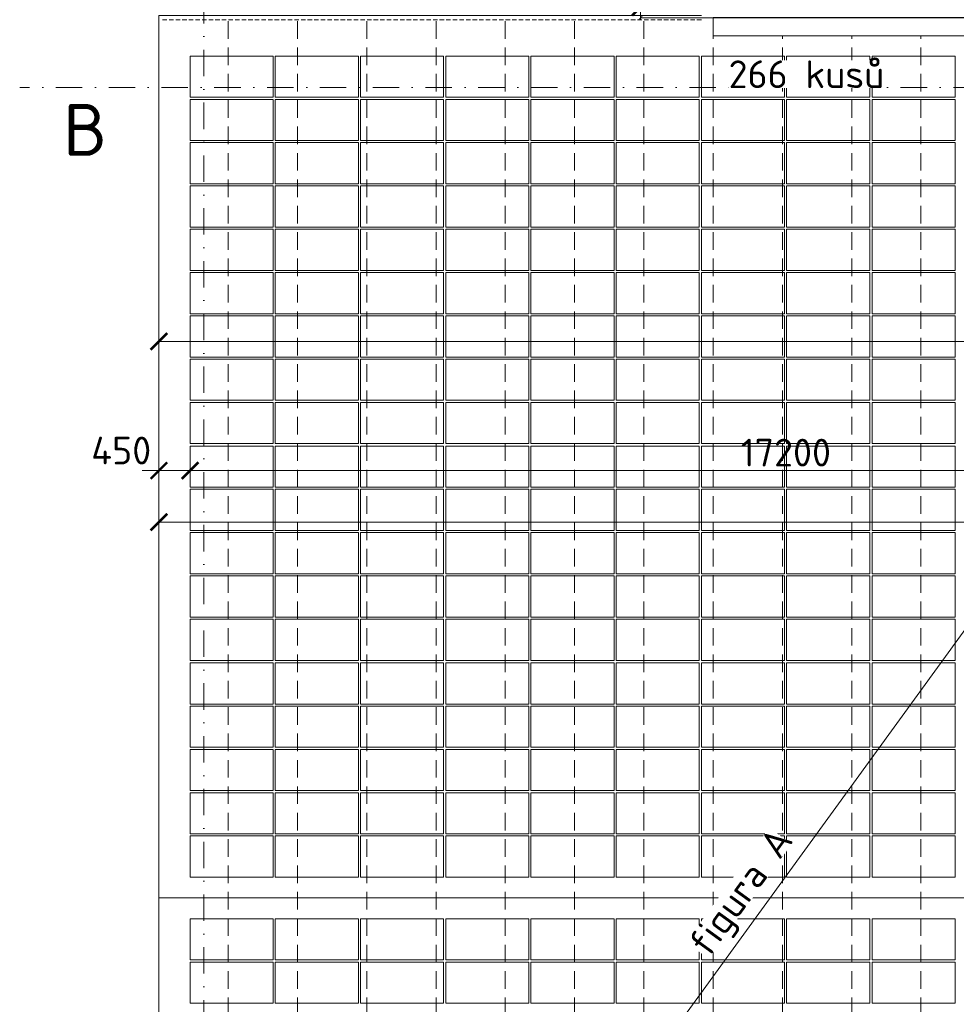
# Model space of a CAD drawing. Header units: millimetres. Extents: x -725694 to 5289369, y -1488057 to 2187451.
# Tile 147 of 256: x -2660 to 10860, y 160165 to 174380. Entities that reach past the tile are written whole.
import ezdxf

# ---------------------------------------------------------------- set-up
doc = ezdxf.new("R2010")
doc.units = ezdxf.units.MM
for name, pattern in [('CENTERX2', [101.6, 63.5, -12.7, 12.7, -12.7]), ('DASHDOT', [25.4, 12.7, -6.35, 0, -6.35]), ('DASHED', [19.05, 12.7, -6.35]), ('HIDDEN', [9.525, 6.35, -3.175]), ('ČÁRKOVANÁ', [19.05, 12.7, -6.35])]:
    doc.linetypes.add(name, pattern=pattern)
doc.layers.get('Defpoints').update_dxf_attribs({"color": 8})
for name, color, linetype, lineweight in [('___FVE_návrh var.2', 6, 'Continuous', 5), ('A99_N_kce-pod', 7, 'DASHED', 20), ('A99_N_kce-pohl', 1, 'Continuous', 9), ('A99_N_koty-200', 5, 'Continuous', 5), ('A99_N_koty-200 @ 200', 5, 'Continuous', 5), ('A99_N_koty-200 @ 50 (2)', 5, 'Continuous', 5), ('A99_N_txt-popis-200', 240, 'Continuous', 5), ('A99_S_osy', 1, 'CENTERX2', 5)]:
    doc.layers.add(name, color=color, linetype=linetype, lineweight=lineweight)
doc.styles.add('A99_kota', font='isocpeur.ttf', dxfattribs={"height": 2})
doc.styles.add('ad_popis 100', font='isocpeur.ttf', dxfattribs={"height": 200})
doc.dimstyles.new('A99_kota_200 new', dxfattribs={"dimscale": 200, "dimtxt": 2, "dimasz": 1.2, "dimexe": 0.5, "dimexo": 1.5, "dimgap": 0.3, "dimtad": 1, "dimdec": 0, "dimzin": 3, "dimdsep": 46, "dimtxsty": 'A99_kota', "dimblk": 'ARCHTICK', "dimcen": 2.5, "dimazin": 2, "dimtfac": 0.75, "dimtdec": 0, "dimtmove": 2, "dimatfit": 0, "dimfxl": 0, "dimtolj": 1, "dimtzin": 0, "dimlwd": 5, "dimlwe": 5, "dimarcsym": 0})

# ---------------------------------------------------------------- blocks, each defined once
blk = doc.blocks.new('_ArchTick')
at = {"color": 0, "linetype": 'ByBlock', "const_width": 0.15}
blk.add_lwpolyline([(-0.5, -0.5), (0.5, 0.5)], dxfattribs=at)
blk = doc.blocks.new('*D5344')
at = {"layer": 'A99_N_koty-200', "color": 0, "linetype": 'Continuous', "lineweight": 5, "transparency": 16777216}
for p, q in [((6300, 175360), (6300, 174460)), ((18300, 175360), (18300, 174460)), ((6300, 174560), (18300, 174560))]:
    blk.add_line(p, q, dxfattribs=at)
at = {"layer": 'Defpoints', "color": 0, "linetype": 'Continuous', "lineweight": 0, "transparency": 16777216}
for p in [(6300, 177300), (18300, 176835), (18300, 174560)]:
    blk.add_point(p, dxfattribs=at)
at = {"layer": 'A99_N_koty-200', "color": 0, "linetype": 'Continuous', "lineweight": 5, "transparency": 16777216, "xscale": 240, "yscale": 240, "zscale": 240, "rotation": 180}
blk.add_blockref('_ArchTick', (6300, 174560), dxfattribs=at)
at = {"layer": 'A99_N_koty-200', "color": 0, "linetype": 'Continuous', "lineweight": 5, "transparency": 16777216, "xscale": 240, "yscale": 240, "zscale": 240}
blk.add_blockref('_ArchTick', (18300, 174560), dxfattribs=at)
at = {"layer": 'A99_N_koty-200', "color": 0, "linetype": 'Continuous', "transparency": 16777216, "insert": (12300, 174820), "char_height": 400, "attachment_point": 5, "style": 'A99_kota'}
blk.add_mtext('\\A1;12000', dxfattribs=at)
blk = doc.blocks.new('*D5345')
at = {"layer": 'A99_N_koty-200', "color": 0, "linetype": 'Continuous', "lineweight": 5, "transparency": 16777216}
for p, q in [((6300, 174605), (6300, 174380)), ((18300, 174605), (18300, 174380)), ((6300, 174405), (18300, 174405))]:
    blk.add_line(p, q, dxfattribs=at)
at = {"layer": 'Defpoints', "color": 0, "linetype": 'Continuous', "lineweight": 0, "transparency": 16777216}
for p in [(6300, 177300), (18300, 176835), (18300, 174405)]:
    blk.add_point(p, dxfattribs=at)
at = {"layer": 'A99_N_koty-200', "color": 0, "linetype": 'Continuous', "lineweight": 5, "transparency": 16777216, "xscale": 60, "yscale": 60, "zscale": 60, "rotation": 180}
blk.add_blockref('_ArchTick', (6300, 174405), dxfattribs=at)
at = {"layer": 'A99_N_koty-200', "color": 0, "linetype": 'Continuous', "lineweight": 5, "transparency": 16777216, "xscale": 60, "yscale": 60, "zscale": 60}
blk.add_blockref('_ArchTick', (18300, 174405), dxfattribs=at)
at = {"layer": 'A99_N_koty-200', "color": 0, "linetype": 'Continuous', "transparency": 16777216, "insert": (12300, 174470), "char_height": 100, "attachment_point": 5, "style": 'A99_kota'}
blk.add_mtext('\\A1;12000', dxfattribs=at)
blk = doc.blocks.new('*D480')
at = {"layer": 'A99_N_koty-200', "color": 0, "linetype": 'Continuous', "lineweight": 5, "ltscale": 0.5, "transparency": 16777216}
for p, q in [((-200, 167870), (-200, 167970)), ((-650, 167870), (-890, 167870)), ((-650, 167870), (-650, 167770)), ((-200, 167870), (-650, 167870)), ((-200, 167870), (40, 167870))]:
    blk.add_line(p, q, dxfattribs=at)
at = {"layer": 'Defpoints', "color": 0, "linetype": 'Continuous', "lineweight": 0, "ltscale": 0.5, "transparency": 16777216}
for p in [(-650, 167879), (-650, 167870), (-200, 167870)]:
    blk.add_point(p, dxfattribs=at)
at = {"layer": 'A99_N_koty-200', "color": 0, "linetype": 'Continuous', "lineweight": 5, "ltscale": 0.5, "transparency": 16777216, "xscale": 240, "yscale": 240, "zscale": 240}
blk.add_blockref('_ArchTick', (-650, 167870), dxfattribs=at)
at = {"layer": 'A99_N_koty-200', "color": 0, "linetype": 'Continuous', "lineweight": 5, "ltscale": 0.5, "transparency": 16777216, "xscale": 240, "yscale": 240, "zscale": 240, "rotation": 180}
blk.add_blockref('_ArchTick', (-200, 167870), dxfattribs=at)
at = {"layer": 'A99_N_koty-200', "color": 0, "linetype": 'Continuous', "lineweight": 5, "ltscale": 0.5, "transparency": 16777216, "insert": (-1195, 168160), "char_height": 400, "attachment_point": 5, "style": 'A99_kota'}
blk.add_mtext('\\A1;450', dxfattribs=at)
blk = doc.blocks.new('*D478')
at = {"layer": 'A99_N_koty-200', "color": 0, "linetype": 'Continuous', "lineweight": 5, "ltscale": 0.5, "transparency": 16777216}
for p, q in [((-200, 167870), (-200, 167970)), ((17000, 167870), (-200, 167870)), ((17000, 167870), (17000, 167770))]:
    blk.add_line(p, q, dxfattribs=at)
at = {"layer": 'Defpoints', "color": 0, "linetype": 'Continuous', "lineweight": 0, "ltscale": 0.5, "transparency": 16777216}
for p in [(-200, 167870), (-200, 167870), (17000, 167875)]:
    blk.add_point(p, dxfattribs=at)
at = {"layer": 'A99_N_koty-200', "color": 0, "linetype": 'Continuous', "lineweight": 5, "ltscale": 0.5, "transparency": 16777216, "xscale": 240, "yscale": 240, "zscale": 240, "rotation": 180}
blk.add_blockref('_ArchTick', (-200, 167870), dxfattribs=at)
at = {"layer": 'A99_N_koty-200', "color": 0, "linetype": 'Continuous', "lineweight": 5, "ltscale": 0.5, "transparency": 16777216, "xscale": 240, "yscale": 240, "zscale": 240}
blk.add_blockref('_ArchTick', (17000, 167870), dxfattribs=at)
at = {"layer": 'A99_N_koty-200', "color": 0, "linetype": 'Continuous', "lineweight": 5, "ltscale": 0.5, "transparency": 16777216, "insert": (8400, 168130), "char_height": 400, "attachment_point": 5, "style": 'A99_kota'}
blk.add_mtext('\\A1;17200', dxfattribs=at)
blk = doc.blocks.new('*D370')
at = {"layer": 'A99_N_koty-200', "color": 0, "linetype": 'Continuous', "lineweight": 5, "ltscale": 0.5, "transparency": 16777216}
for p, q in [((-650, 169735), (-650, 169835)), ((-650, 169735), (138350, 169735)), ((138350, 169735), (138350, 169635))]:
    blk.add_line(p, q, dxfattribs=at)
at = {"layer": 'Defpoints', "color": 0, "linetype": 'Continuous', "lineweight": 0, "ltscale": 0.5, "transparency": 16777216}
for p in [(138350, 169745), (138350, 169735), (-650, 169620)]:
    blk.add_point(p, dxfattribs=at)
at = {"layer": 'A99_N_koty-200', "color": 0, "linetype": 'Continuous', "lineweight": 5, "ltscale": 0.5, "transparency": 16777216, "xscale": 240, "yscale": 240, "zscale": 240, "rotation": 180}
blk.add_blockref('_ArchTick', (-650, 169735), dxfattribs=at)
at = {"layer": 'A99_N_koty-200', "color": 0, "linetype": 'Continuous', "lineweight": 5, "ltscale": 0.5, "transparency": 16777216, "xscale": 240, "yscale": 240, "zscale": 240}
blk.add_blockref('_ArchTick', (138350, 169735), dxfattribs=at)
at = {"layer": 'A99_N_koty-200', "color": 0, "linetype": 'Continuous', "lineweight": 5, "ltscale": 0.5, "transparency": 16777216, "insert": (60350, 170095), "char_height": 400, "attachment_point": 5, "style": 'A99_kota'}
blk.add_mtext('\\A1;139 panelů po 1000mm', dxfattribs=at)
blk = doc.blocks.new('*D479')
at = {"layer": 'A99_N_koty-200', "color": 0, "linetype": 'Continuous', "lineweight": 5, "ltscale": 0.5, "transparency": 16777216}
for p, q in [((-650, 167127), (-650, 167227)), ((54350, 167127), (54350, 167227)), ((54350, 167127), (-650, 167127))]:
    blk.add_line(p, q, dxfattribs=at)
at = {"layer": 'Defpoints', "color": 0, "linetype": 'Continuous', "lineweight": 0, "ltscale": 0.5, "transparency": 16777216}
for p in [(-650, 167127), (-650, 167127), (54350, 167127)]:
    blk.add_point(p, dxfattribs=at)
at = {"layer": 'A99_N_koty-200', "color": 0, "linetype": 'Continuous', "lineweight": 5, "ltscale": 0.5, "transparency": 16777216, "xscale": 240, "yscale": 240, "zscale": 240, "rotation": 180}
blk.add_blockref('_ArchTick', (-650, 167127), dxfattribs=at)
at = {"layer": 'A99_N_koty-200', "color": 0, "linetype": 'Continuous', "lineweight": 5, "ltscale": 0.5, "transparency": 16777216, "xscale": 240, "yscale": 240, "zscale": 240}
blk.add_blockref('_ArchTick', (54350, 167127), dxfattribs=at)
at = {"layer": 'A99_N_koty-200', "color": 0, "linetype": 'Continuous', "lineweight": 5, "ltscale": 0.5, "transparency": 16777216, "insert": (20885, 167387), "char_height": 400, "attachment_point": 5, "style": 'A99_kota'}
blk.add_mtext('\\A1;55000', dxfattribs=at)
blk = doc.blocks.new('*U6279')
at = {"layer": 'A99_N_koty-200 @ 200', "linetype": 'Continuous'}
dim = blk.add_linear_dim(base=(18300, 174560), p1=(6300, 177300), p2=(18300, 176835), dimstyle='A99_kota_200 new', override={"dimscale": 200, "dimtix": 1, "dimtofl": 1, "dimtmove": 2, "dimatfit": 0}, dxfattribs=at)
dim.commit()
dim.dimension.update_dxf_attribs({"geometry": '*D5344', "text_midpoint": (12300, 174820)})
at = {"layer": 'A99_N_koty-200 @ 50 (2)', "linetype": 'Continuous'}
dim = blk.add_linear_dim(base=(18300, 174405), p1=(6300, 177300), p2=(18300, 176835), dimstyle='A99_kota_200 new', override={"dimscale": 50, "dimtix": 1, "dimtofl": 1, "dimtmove": 2, "dimatfit": 0}, dxfattribs=at)
dim.commit()
dim.dimension.update_dxf_attribs({"geometry": '*D5345', "text_midpoint": (12300, 174470)})

msp = doc.modelspace()

# ---------------------------------------------------------------- linework, layer by layer
at = {"layer": '___FVE_návrh var.2', "lineweight": 5, "ltscale": 2}
for points in [[(1000, 173855), (1000, 173260), (-200, 173260), (-200, 173855)], [(2230, 173855), (2230, 173260), (1030, 173260), (1030, 173855)], [(3460, 173855), (3460, 173260), (2260, 173260), (2260, 173855)], [(4690, 173855), (4690, 173260), (3490, 173260), (3490, 173855)], [(5920, 173855), (5920, 173260), (4720, 173260), (4720, 173855)], [(7150, 173855), (7150, 173260), (5950, 173260), (5950, 173855)], [(8380, 173855), (8380, 173260), (7180, 173260), (7180, 173855)], [(9610, 173855), (9610, 173260), (8410, 173260), (8410, 173855)], [(10845, 173855), (10845, 173260), (9645, 173260), (9645, 173855)], [(1000, 173230), (1000, 172635), (-200, 172635), (-200, 173230)], [(2230, 173230), (2230, 172635), (1030, 172635), (1030, 173230)], [(3460, 173230), (3460, 172635), (2260, 172635), (2260, 173230)], [(4690, 173230), (4690, 172635), (3490, 172635), (3490, 173230)], [(5920, 173230), (5920, 172635), (4720, 172635), (4720, 173230)], [(7150, 173230), (7150, 172635), (5950, 172635), (5950, 173230)], [(8380, 173230), (8380, 172635), (7180, 172635), (7180, 173230)], [(9610, 173230), (9610, 172635), (8410, 172635), (8410, 173230)], [(10845, 173230), (10845, 172635), (9645, 172635), (9645, 173230)], [(1000, 172605), (1000, 172010), (-200, 172010), (-200, 172605)], [(2230, 172605), (2230, 172010), (1030, 172010), (1030, 172605)], [(3460, 172605), (3460, 172010), (2260, 172010), (2260, 172605)], [(4690, 172605), (4690, 172010), (3490, 172010), (3490, 172605)], [(5920, 172605), (5920, 172010), (4720, 172010), (4720, 172605)], [(7150, 172605), (7150, 172010), (5950, 172010), (5950, 172605)], [(8380, 172605), (8380, 172010), (7180, 172010), (7180, 172605)], [(9610, 172605), (9610, 172010), (8410, 172010), (8410, 172605)], [(10845, 172605), (10845, 172010), (9645, 172010), (9645, 172605)], [(1000, 171980), (1000, 171385), (-200, 171385), (-200, 171980)], [(2230, 171980), (2230, 171385), (1030, 171385), (1030, 171980)], [(3460, 171980), (3460, 171385), (2260, 171385), (2260, 171980)], [(4690, 171980), (4690, 171385), (3490, 171385), (3490, 171980)], [(5920, 171980), (5920, 171385), (4720, 171385), (4720, 171980)], [(7150, 171980), (7150, 171385), (5950, 171385), (5950, 171980)], [(8380, 171980), (8380, 171385), (7180, 171385), (7180, 171980)], [(9610, 171980), (9610, 171385), (8410, 171385), (8410, 171980)], [(10845, 171980), (10845, 171385), (9645, 171385), (9645, 171980)], [(1000, 171355), (1000, 170760), (-200, 170760), (-200, 171355)], [(2230, 171355), (2230, 170760), (1030, 170760), (1030, 171355)], [(3460, 171355), (3460, 170760), (2260, 170760), (2260, 171355)], [(4690, 171355), (4690, 170760), (3490, 170760), (3490, 171355)], [(5920, 171355), (5920, 170760), (4720, 170760), (4720, 171355)], [(7150, 171355), (7150, 170760), (5950, 170760), (5950, 171355)], [(8380, 171355), (8380, 170760), (7180, 170760), (7180, 171355)], [(9610, 171355), (9610, 170760), (8410, 170760), (8410, 171355)], [(10845, 171355), (10845, 170760), (9645, 170760), (9645, 171355)], [(1000, 170730), (1000, 170135), (-200, 170135), (-200, 170730)], [(2230, 170730), (2230, 170135), (1030, 170135), (1030, 170730)], [(3460, 170730), (3460, 170135), (2260, 170135), (2260, 170730)], [(4690, 170730), (4690, 170135), (3490, 170135), (3490, 170730)], [(5920, 170730), (5920, 170135), (4720, 170135), (4720, 170730)], [(7150, 170730), (7150, 170135), (5950, 170135), (5950, 170730)], [(8380, 170730), (8380, 170135), (7180, 170135), (7180, 170730)], [(9610, 170730), (9610, 170135), (8410, 170135), (8410, 170730)], [(10845, 170730), (10845, 170135), (9645, 170135), (9645, 170730)], [(1000, 170105), (1000, 169510), (-200, 169510), (-200, 170105)], [(2230, 170105), (2230, 169510), (1030, 169510), (1030, 170105)], [(3460, 170105), (3460, 169510), (2260, 169510), (2260, 170105)], [(4690, 170105), (4690, 169510), (3490, 169510), (3490, 170105)], [(5920, 170105), (5920, 169510), (4720, 169510), (4720, 170105)], [(7150, 170105), (7150, 169510), (5950, 169510), (5950, 170105)], [(8380, 170105), (8380, 169510), (7180, 169510), (7180, 170105)], [(9610, 170105), (9610, 169510), (8410, 169510), (8410, 170105)], [(10845, 170105), (10845, 169510), (9645, 169510), (9645, 170105)], [(1000, 169480), (1000, 168885), (-200, 168885), (-200, 169480)], [(2230, 169480), (2230, 168885), (1030, 168885), (1030, 169480)], [(3460, 169480), (3460, 168885), (2260, 168885), (2260, 169480)], [(4690, 169480), (4690, 168885), (3490, 168885), (3490, 169480)], [(5920, 169480), (5920, 168885), (4720, 168885), (4720, 169480)], [(7150, 169480), (7150, 168885), (5950, 168885), (5950, 169480)], [(8380, 169480), (8380, 168885), (7180, 168885), (7180, 169480)], [(9610, 169480), (9610, 168885), (8410, 168885), (8410, 169480)], [(10845, 169480), (10845, 168885), (9645, 168885), (9645, 169480)], [(1000, 168855), (1000, 168260), (-200, 168260), (-200, 168855)], [(2230, 168855), (2230, 168260), (1030, 168260), (1030, 168855)], [(3460, 168855), (3460, 168260), (2260, 168260), (2260, 168855)], [(4690, 168855), (4690, 168260), (3490, 168260), (3490, 168855)], [(5920, 168855), (5920, 168260), (4720, 168260), (4720, 168855)], [(7150, 168855), (7150, 168260), (5950, 168260), (5950, 168855)], [(8380, 168855), (8380, 168260), (7180, 168260), (7180, 168855)], [(9610, 168855), (9610, 168260), (8410, 168260), (8410, 168855)], [(10845, 168855), (10845, 168260), (9645, 168260), (9645, 168855)], [(1000, 168225), (1000, 167630), (-200, 167630), (-200, 168225)], [(2230, 168225), (2230, 167630), (1030, 167630), (1030, 168225)], [(3460, 168225), (3460, 167630), (2260, 167630), (2260, 168225)], [(4690, 168225), (4690, 167630), (3490, 167630), (3490, 168225)], [(5920, 168225), (5920, 167630), (4720, 167630), (4720, 168225)], [(7150, 168225), (7150, 167630), (5950, 167630), (5950, 168225)], [(8380, 168225), (8380, 167630), (7180, 167630), (7180, 168225)], [(9610, 168225), (9610, 167630), (8410, 167630), (8410, 168225)], [(10845, 168225), (10845, 167630), (9645, 167630), (9645, 168225)], [(1000, 167600), (1000, 167005), (-200, 167005), (-200, 167600)], [(2230, 167600), (2230, 167005), (1030, 167005), (1030, 167600)], [(3460, 167600), (3460, 167005), (2260, 167005), (2260, 167600)], [(4690, 167600), (4690, 167005), (3490, 167005), (3490, 167600)], [(5920, 167600), (5920, 167005), (4720, 167005), (4720, 167600)], [(7150, 167600), (7150, 167005), (5950, 167005), (5950, 167600)], [(8380, 167600), (8380, 167005), (7180, 167005), (7180, 167600)], [(9610, 167600), (9610, 167005), (8410, 167005), (8410, 167600)], [(10845, 167600), (10845, 167005), (9645, 167005), (9645, 167600)], [(1000, 166975), (1000, 166380), (-200, 166380), (-200, 166975)], [(2230, 166975), (2230, 166380), (1030, 166380), (1030, 166975)], [(3460, 166975), (3460, 166380), (2260, 166380), (2260, 166975)], [(4690, 166975), (4690, 166380), (3490, 166380), (3490, 166975)], [(5920, 166975), (5920, 166380), (4720, 166380), (4720, 166975)], [(7150, 166975), (7150, 166380), (5950, 166380), (5950, 166975)], [(8380, 166975), (8380, 166380), (7180, 166380), (7180, 166975)], [(9610, 166975), (9610, 166380), (8410, 166380), (8410, 166975)], [(10845, 166975), (10845, 166380), (9645, 166380), (9645, 166975)], [(1000, 166350), (1000, 165755), (-200, 165755), (-200, 166350)], [(2230, 166350), (2230, 165755), (1030, 165755), (1030, 166350)], [(3460, 166350), (3460, 165755), (2260, 165755), (2260, 166350)], [(4690, 166350), (4690, 165755), (3490, 165755), (3490, 166350)], [(5920, 166350), (5920, 165755), (4720, 165755), (4720, 166350)], [(7150, 166350), (7150, 165755), (5950, 165755), (5950, 166350)], [(8380, 166350), (8380, 165755), (7180, 165755), (7180, 166350)], [(9610, 166350), (9610, 165755), (8410, 165755), (8410, 166350)], [(10845, 166350), (10845, 165755), (9645, 165755), (9645, 166350)], [(1000, 165725), (1000, 165130), (-200, 165130), (-200, 165725)], [(2230, 165725), (2230, 165130), (1030, 165130), (1030, 165725)], [(3460, 165725), (3460, 165130), (2260, 165130), (2260, 165725)], [(4690, 165725), (4690, 165130), (3490, 165130), (3490, 165725)], [(5920, 165725), (5920, 165130), (4720, 165130), (4720, 165725)], [(7150, 165725), (7150, 165130), (5950, 165130), (5950, 165725)], [(8380, 165725), (8380, 165130), (7180, 165130), (7180, 165725)], [(9610, 165725), (9610, 165130), (8410, 165130), (8410, 165725)], [(10845, 165725), (10845, 165130), (9645, 165130), (9645, 165725)], [(1000, 165095), (1000, 164500), (-200, 164500), (-200, 165095)], [(2230, 165095), (2230, 164500), (1030, 164500), (1030, 165095)], [(3460, 165095), (3460, 164500), (2260, 164500), (2260, 165095)], [(4690, 165095), (4690, 164500), (3490, 164500), (3490, 165095)], [(5920, 165095), (5920, 164500), (4720, 164500), (4720, 165095)], [(7150, 165095), (7150, 164500), (5950, 164500), (5950, 165095)], [(8380, 165095), (8380, 164500), (7180, 164500), (7180, 165095)], [(9610, 165095), (9610, 164500), (8410, 164500), (8410, 165095)], [(10845, 165095), (10845, 164500), (9645, 164500), (9645, 165095)], [(1000, 164470), (1000, 163875), (-200, 163875), (-200, 164470)], [(2230, 164470), (2230, 163875), (1030, 163875), (1030, 164470)], [(3460, 164470), (3460, 163875), (2260, 163875), (2260, 164470)], [(4690, 164470), (4690, 163875), (3490, 163875), (3490, 164470)], [(5920, 164470), (5920, 163875), (4720, 163875), (4720, 164470)], [(7150, 164470), (7150, 163875), (5950, 163875), (5950, 164470)], [(8380, 164470), (8380, 163875), (7180, 163875), (7180, 164470)], [(9610, 164470), (9610, 163875), (8410, 163875), (8410, 164470)], [(10845, 164470), (10845, 163875), (9645, 163875), (9645, 164470)], [(1000, 163845), (1000, 163250), (-200, 163250), (-200, 163845)], [(2230, 163845), (2230, 163250), (1030, 163250), (1030, 163845)], [(3460, 163845), (3460, 163250), (2260, 163250), (2260, 163845)], [(4690, 163845), (4690, 163250), (3490, 163250), (3490, 163845)], [(5920, 163845), (5920, 163250), (4720, 163250), (4720, 163845)], [(7150, 163845), (7150, 163250), (5950, 163250), (5950, 163845)], [(8380, 163845), (8380, 163250), (7180, 163250), (7180, 163845)], [(9610, 163845), (9610, 163250), (8410, 163250), (8410, 163845)], [(10845, 163845), (10845, 163250), (9645, 163250), (9645, 163845)], [(1000, 163220), (1000, 162625), (-200, 162625), (-200, 163220)], [(2230, 163220), (2230, 162625), (1030, 162625), (1030, 163220)], [(3460, 163220), (3460, 162625), (2260, 162625), (2260, 163220)], [(4690, 163220), (4690, 162625), (3490, 162625), (3490, 163220)], [(5920, 163220), (5920, 162625), (4720, 162625), (4720, 163220)], [(7150, 163220), (7150, 162625), (5950, 162625), (5950, 163220)], [(8380, 163220), (8380, 162625), (7180, 162625), (7180, 163220)], [(9610, 163220), (9610, 162625), (8410, 162625), (8410, 163220)], [(10845, 163220), (10845, 162625), (9645, 162625), (9645, 163220)], [(1000, 162595), (1000, 162000), (-200, 162000), (-200, 162595)], [(2230, 162595), (2230, 162000), (1030, 162000), (1030, 162595)], [(3460, 162595), (3460, 162000), (2260, 162000), (2260, 162595)], [(4690, 162595), (4690, 162000), (3490, 162000), (3490, 162595)], [(5920, 162595), (5920, 162000), (4720, 162000), (4720, 162595)], [(7150, 162595), (7150, 162000), (5950, 162000), (5950, 162595)], [(8380, 162595), (8380, 162000), (7180, 162000), (7180, 162595)], [(9610, 162595), (9610, 162000), (8410, 162000), (8410, 162595)], [(10845, 162595), (10845, 162000), (9645, 162000), (9645, 162595)], [(1000, 160805), (1000, 161400), (-200, 161400), (-200, 160805)], [(2230, 160805), (2230, 161400), (1030, 161400), (1030, 160805)], [(3460, 160805), (3460, 161400), (2260, 161400), (2260, 160805)], [(4690, 160805), (4690, 161400), (3490, 161400), (3490, 160805)], [(5920, 160805), (5920, 161400), (4720, 161400), (4720, 160805)], [(7150, 160805), (7150, 161400), (5950, 161400), (5950, 160805)], [(8380, 160805), (8380, 161400), (7180, 161400), (7180, 160805)], [(9610, 160805), (9610, 161400), (8410, 161400), (8410, 160805)], [(10845, 160805), (10845, 161400), (9645, 161400), (9645, 160805)], [(1000, 160180), (1000, 160775), (-200, 160775), (-200, 160180)], [(2230, 160180), (2230, 160775), (1030, 160775), (1030, 160180)], [(3460, 160180), (3460, 160775), (2260, 160775), (2260, 160180)], [(4690, 160180), (4690, 160775), (3490, 160775), (3490, 160180)], [(5920, 160180), (5920, 160775), (4720, 160775), (4720, 160180)], [(7150, 160180), (7150, 160775), (5950, 160775), (5950, 160180)], [(8380, 160180), (8380, 160775), (7180, 160775), (7180, 160180)], [(9610, 160180), (9610, 160775), (8410, 160775), (8410, 160180)], [(10845, 160180), (10845, 160775), (9645, 160775), (9645, 160180)]]:
    msp.add_lwpolyline(points, close=True, dxfattribs=at)
at = {"layer": '___FVE_návrh var.2', "linetype": 'Continuous', "lineweight": 5, "ltscale": 0.5}
msp.add_lwpolyline([(-200, 150170), (17000, 173855)], dxfattribs=at)
at = {"layer": 'A99_N_kce-pod', "color": 1, "linetype": 'HIDDEN', "lineweight": 5, "ltscale": 10}
msp.add_lwpolyline([(7180, 174380), (-600, 174380)], dxfattribs=at)
at = {"layer": 'A99_N_kce-pohl', "linetype": 'Continuous', "ltscale": 25}
msp.add_lwpolyline([(7180, 174440), (-650, 174440), (-650, 148960), (138875, 148960), (138875, 176350)], dxfattribs=at)
at = {"layer": 'A99_N_kce-pohl', "color": 254, "linetype": 'ČÁRKOVANÁ', "lineweight": 5, "ltscale": 20, "true_color": 0xffd9cc}
for points in [[(-650, 148960), (-650, 148960), (-650, 174380)], [(350, 148960), (350, 148960), (350, 174380)], [(1350, 148960), (1350, 148960), (1350, 174380)], [(2350, 148960), (2350, 148960), (2350, 174380)], [(3350, 148960), (3350, 148960), (3350, 174380)], [(4350, 148960), (4350, 148960), (4350, 174380)], [(5350, 148960), (5350, 148960), (5350, 174380)], [(6350, 148960), (6350, 148960), (6350, 174380)], [(7350, 148960), (7350, 148960), (7350, 174380)], [(8350, 148960), (8350, 148960), (8350, 174145)], [(9350, 148960), (9350, 148960), (9350, 174145)], [(10350, 148960), (10350, 148960), (10350, 174145)]]:
    msp.add_lwpolyline(points, dxfattribs=at)
at = {"layer": 'A99_N_kce-pohl', "color": 1, "linetype": 'Continuous', "lineweight": 9, "ltscale": 25}
msp.add_lwpolyline([(138352.5, 174145), (138352.5, 174410), (7350, 174410), (7350, 174145)], close=True, dxfattribs=at)
msp.add_lwpolyline([(138875.5, 161700), (-650, 161700)], dxfattribs=at)
at = {"layer": 'A99_S_osy', "linetype": 'DASHDOT', "lineweight": 5, "ltscale": 30}
for points in [[(0, 146890), (0, 179060)], [(152950, 173400), (-2660, 173400)]]:
    msp.add_lwpolyline(points, dxfattribs=at)

# ---------------------------------------------------------------- block references
at = {"layer": 'A99_N_koty-200', "color": 3, "linetype": 'Continuous', "lineweight": 0}
msp.add_blockref('*U6279', (0, 0), dxfattribs=at)

# ---------------------------------------------------------------- texts
at = {"layer": 'A99_N_txt-popis-200', "color": 1, "lineweight": 0, "insert": (-2033.5, 173165), "char_height": 750, "attachment_point": 1, "style": 'ad_popis 100', "bg_fill": 3, "box_fill_scale": 1, "bg_fill_color": 256, "bg_fill_transparency": 0}
msp.add_mtext_dynamic_manual_height_columns('B', width=832.5, gutter_width=1000, heights=[0], dxfattribs=at)

# ---------------------------------------------------------------- dimensions: what is measured, and where the dimension line sits
at = {"layer": 'A99_N_koty-200 @ 200', "linetype": 'Continuous', "lineweight": 5, "ltscale": 0.5}
dim = msp.add_linear_dim(base=(138350, 169735), p1=(-650, 169620), p2=(138350, 169745), text='139 panelů po 1000mm', dimstyle='A99_kota_200 new', override={"dimscale": 200, "dimtix": 0, "dimtofl": 1, "dimtmove": 2, "dimatfit": 0}, dxfattribs=at)
dim.commit()
dim.dimension.update_dxf_attribs({"geometry": '*D370', "text_midpoint": (60350, 170095), "dimtype": 128})
for base, p1, p2, picture, middle in [((-650, 167870), (-200, 167870), (-650, 167879.5), '*D480', (-1195, 168160)), ((-650, 167127.5), (54350, 167127.5), (-650, 167127.5), '*D479', (20885, 167387.5))]:
    dim = msp.add_linear_dim(base=base, p1=p1, p2=p2, dimstyle='A99_kota_200 new', override={"dimscale": 200, "dimtix": 0, "dimtofl": 1, "dimtmove": 2, "dimatfit": 0}, dxfattribs=at)
    dim.commit()
    dim.dimension.update_dxf_attribs({"geometry": picture, "text_midpoint": middle, "dimtype": 128})
dim = msp.add_linear_dim(base=(-200, 167870), p1=(17000, 167875), p2=(-200, 167870), dimstyle='A99_kota_200 new', override={"dimscale": 200, "dimtix": 0, "dimtofl": 1, "dimtmove": 2, "dimatfit": 0}, dxfattribs=at)
dim.commit()
dim.dimension.update_dxf_attribs({"geometry": '*D478', "text_midpoint": (8400, 168130)})

# ---------------------------------------------------------------- next in the draw order: texts
at = {"layer": '___FVE_návrh var.2', "linetype": 'Continuous', "lineweight": 5, "ltscale": 2, "insert": (7572.5, 173792.5), "char_height": 400, "attachment_point": 1, "style": 'A99_kota', "bg_fill": 3, "box_fill_scale": 1, "bg_fill_color": 256, "bg_fill_transparency": 0}
msp.add_mtext_dynamic_manual_height_columns('\\A1;266 kusů', width=2229.734, gutter_width=100, heights=[0], dxfattribs=at)
at = {"layer": '___FVE_návrh var.2', "linetype": 'Continuous', "lineweight": 5, "ltscale": 0.5, "insert": (6960, 161060), "char_height": 400, "attachment_point": 1, "rotation": 54.03234, "style": 'A99_kota', "bg_fill": 3, "box_fill_scale": 1, "bg_fill_color": 256, "bg_fill_transparency": 0}
msp.add_mtext_dynamic_manual_height_columns('figura A', width=2042.852, gutter_width=2000, heights=[0], dxfattribs=at)

doc.saveas('drawing.dxf')
